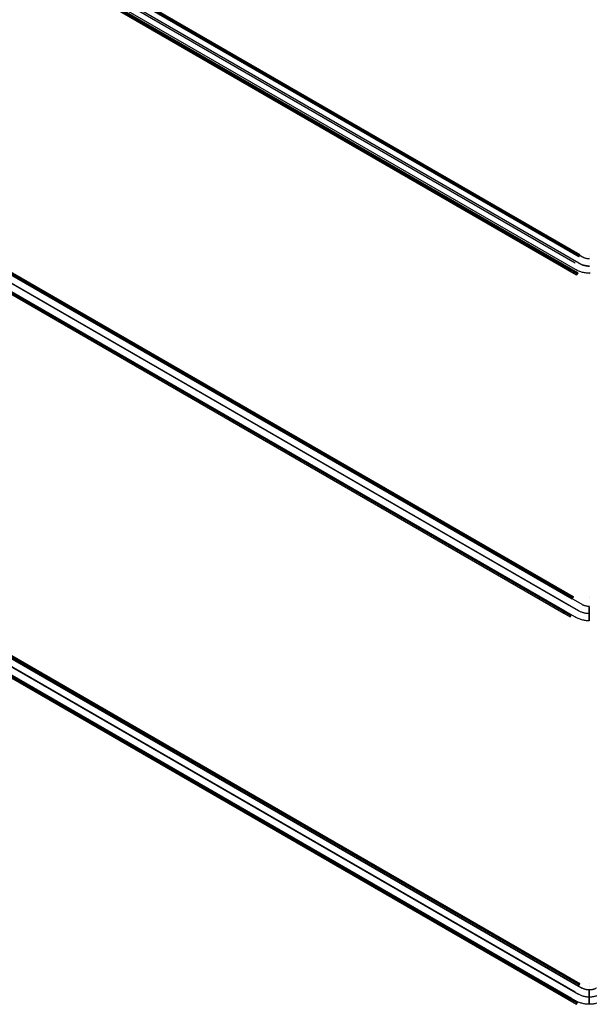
# Model space of a CAD drawing. Header units: millimetres. Extents: x -356 to 356, y -410 to 410.
# Tile 2 of 126: x -119 to 0, y -410 to -204. Entities that reach past the tile are written whole.
import ezdxf

# ---------------------------------------------------------------- set-up
doc = ezdxf.new("R2010")
doc.units = ezdxf.units.MM
doc.header["$MEASUREMENT"] = 0
doc.layers.add('1', color=7, linetype='Continuous')

msp = doc.modelspace()

# ---------------------------------------------------------------- linework, layer by layer
at = {"layer": '1', "color": 252, "extrusion": (-0.116707, -0.06831, 0.990814)}
for points in [[(-0.87, -455.33), (-0.87, -73.76)], [(0.13, -455.33), (0.13, -73.76)], [(0.13, -455.33), (0.13, -73.76)], [(1.13, -455.33), (1.13, -73.76)]]:
    msp.add_lwpolyline(points, dxfattribs=at)
at = {"layer": '1', "color": 252}
for points in [[(-2.16, -254.49), (-219.16, -129.21)], [(-2.16, -254.49), (-219.16, -129.21)], [(-1.41, -253.19), (-218.41, -127.91)], [(-2.2, -253.14), (-216.98, -129.14)], [(-2.2, -253.14), (-216.98, -129.14)], [(-2.2, -253.14), (-216.98, -129.14)], [(-2.2, -253.14), (-216.98, -129.14)], [(-2.08, -252.92), (-216.85, -128.92)], [(-216.73, -128.71), (-1.95, -252.71)], [(-216.73, -128.71), (-1.95, -252.71)], [(-1.95, -252.71), (-216.73, -128.71)], [(-220.03, -131.42), (-2.65, -256.92)], [(-220.03, -131.42), (-2.65, -256.92)], [(-2.91, -255.79), (-219.91, -130.5)], [(-2.53, -256.7), (-219.9, -131.2)], [(-2.4, -256.49), (-219.78, -130.99)], [(-219.78, -130.99), (-2.4, -256.49)], [(-3.7, -255.74), (-218.48, -131.74)], [(-2.95, -254.44), (-217.73, -130.44)], [(-2.95, -254.44), (-217.73, -130.44)], [(-3.95, -256.17), (-218.73, -132.17)], [(-1.5, -325.91), (-281.5, -164.26)], [(-3.58, -324.71), (-280.71, -164.71)], [(-280.71, -164.71), (-3.58, -324.71)], [(-3.58, -324.71), (-280.71, -164.71)], [(-3.45, -324.5), (-280.58, -164.5)], [(-280.46, -164.28), (-3.33, -324.28)], [(-3.33, -324.28), (-280.46, -164.28)], [(-3.33, -324.28), (-280.46, -164.28)], [(-3.9, -328.28), (-283.63, -166.78)], [(-3.78, -328.06), (-283.51, -166.56)], [(-283.51, -166.56), (-3.78, -328.06)], [(-3, -328.51), (-283, -166.85)], [(-2.25, -327.21), (-282.25, -165.56)], [(-2.25, -327.21), (-282.25, -165.56)], [(-4.33, -326.01), (-281.46, -166.01)], [(-4.33, -326.01), (-281.46, -166.01)], [(-283.76, -167), (-4.03, -328.5)], [(-283.76, -167), (-4.03, -328.5)], [(-5.33, -327.75), (-282.46, -167.75)], [(-5.08, -327.31), (-282.21, -167.31)], [(-351.75, -205.68), (-2.25, -407.46)], [(-351.75, -205.68), (-2.25, -407.46)], [(-351, -204.38), (-1.5, -406.17)], [(-2.24, -405.74), (-349.52, -205.24)], [(-349.52, -205.24), (-2.24, -405.74)], [(-2.24, -405.74), (-349.52, -205.24)], [(-2.12, -405.52), (-349.39, -205.02)], [(-349.27, -204.8), (-1.99, -405.3)], [(-349.27, -204.8), (-1.99, -405.3)], [(-1.99, -405.3), (-349.27, -204.8)], [(-352.57, -207.52), (-2.69, -409.52)], [(-352.57, -207.52), (-2.69, -409.52)], [(-352.5, -206.98), (-3, -408.76)], [(-2.57, -409.3), (-352.44, -207.3)], [(-2.44, -409.09), (-352.32, -207.09)], [(-352.32, -207.09), (-2.44, -409.09)], [(-3.74, -408.34), (-351.02, -207.84)], [(-2.99, -407.04), (-350.27, -206.54)], [(-2.99, -407.04), (-350.27, -206.54)], [(-3.99, -408.77), (-351.27, -208.27)], [(-2.2, -253.14), (-1.95, -252.71)], [(-2.2, -253.14), (-1.95, -252.71)], [(0.04, -253.59), (-0.06, -253.59), (-0.17, -253.58), (-0.27, -253.57), (-0.37, -253.56), (-0.47, -253.54), (-0.57, -253.52), (-0.66, -253.5), (-0.76, -253.47), (-0.86, -253.44), (-0.95, -253.41), (-1.05, -253.37), (-1.14, -253.33), (-1.23, -253.29), (-1.32, -253.24), (-1.41, -253.19)], [(0.01, -255.09), (-0.14, -255.09), (-0.29, -255.08), (-0.44, -255.06), (-0.59, -255.04), (-0.74, -255.02), (-0.89, -254.99), (-1.04, -254.95), (-1.19, -254.91), (-1.33, -254.86), (-1.48, -254.81), (-1.62, -254.76), (-1.76, -254.7), (-1.89, -254.63), (-2.03, -254.56), (-2.16, -254.49)], [(0.01, -255.09), (-0.14, -255.09), (-0.29, -255.08), (-0.44, -255.06), (-0.59, -255.04), (-0.74, -255.02), (-0.89, -254.99), (-1.04, -254.95), (-1.19, -254.91), (-1.33, -254.86), (-1.48, -254.81), (-1.62, -254.76), (-1.76, -254.7), (-1.89, -254.63), (-2.03, -254.56), (-2.16, -254.49)], [(-3.95, -256.17), (-3.7, -255.74)], [(-3.3, -256.55), (-3.05, -256.11)], [(0.19, -256.59), (-0.01, -256.59), (-0.22, -256.59), (-0.42, -256.57), (-0.62, -256.55), (-0.82, -256.52), (-1.02, -256.49), (-1.22, -256.45), (-1.42, -256.4), (-1.61, -256.35), (-1.8, -256.29), (-2, -256.22), (-2.19, -256.15), (-2.37, -256.07), (-2.55, -255.98), (-2.74, -255.89), (-2.91, -255.79)], [(-2.65, -256.92), (-2.4, -256.49)], [(-2.65, -256.92), (-2.4, -256.49)], [(-2.4, -256.49), (-2.65, -256.92)], [(-3.58, -324.71), (-3.33, -324.28)], [(-3.58, -324.71), (-3.33, -324.28)], [(-5.33, -327.75), (-5.08, -327.31)], [(0, -327.82), (-0.15, -327.81), (-0.29, -327.81), (-0.44, -327.79), (-0.59, -327.78), (-0.73, -327.76), (-0.88, -327.73), (-1.02, -327.7), (-1.16, -327.66), (-1.31, -327.62), (-1.45, -327.58), (-1.59, -327.53), (-1.72, -327.47), (-1.86, -327.42), (-1.99, -327.35), (-2.12, -327.28), (-2.25, -327.21)], [(0, -327.82), (-0.15, -327.81), (-0.29, -327.81), (-0.44, -327.79), (-0.59, -327.78), (-0.73, -327.76), (-0.88, -327.73), (-1.02, -327.7), (-1.16, -327.66), (-1.31, -327.62), (-1.45, -327.58), (-1.59, -327.53), (-1.72, -327.47), (-1.86, -327.42), (-1.99, -327.35), (-2.12, -327.28), (-2.25, -327.21)], [(0, -326.32), (-0.1, -326.31), (-0.2, -326.31), (-0.29, -326.3), (-0.39, -326.29), (-0.49, -326.28), (-0.59, -326.26), (-0.68, -326.24), (-0.78, -326.21), (-0.87, -326.19), (-0.96, -326.16), (-1.06, -326.12), (-1.15, -326.09), (-1.24, -326.05), (-1.33, -326.01), (-1.41, -325.96), (-1.5, -325.91)], [(-4.68, -328.12), (-4.43, -327.69)], [(-4.03, -328.5), (-3.78, -328.06)], [(-4.03, -328.5), (-3.78, -328.06)], [(-3.78, -328.06), (-4.03, -328.5)], [(0, -329.32), (-0.2, -329.31), (-0.39, -329.3), (-0.59, -329.29), (-0.78, -329.26), (-0.98, -329.24), (-1.17, -329.2), (-1.36, -329.16), (-1.55, -329.11), (-1.74, -329.06), (-1.93, -329), (-2.11, -328.93), (-2.3, -328.86), (-2.48, -328.78), (-2.65, -328.7), (-2.83, -328.61), (-3, -328.51)], [(-2.24, -405.74), (-1.99, -405.3)], [(-2.24, -405.74), (-1.99, -405.3)], [(0, -408.07), (-0.15, -408.07), (-0.29, -408.06), (-0.44, -408.05), (-0.59, -408.03), (-0.73, -408.01), (-0.88, -407.98), (-1.02, -407.95), (-1.16, -407.91), (-1.31, -407.87), (-1.45, -407.83), (-1.59, -407.78), (-1.72, -407.73), (-1.86, -407.67), (-1.99, -407.6), (-2.12, -407.54), (-2.25, -407.46)], [(0, -408.07), (-0.15, -408.07), (-0.29, -408.06), (-0.44, -408.05), (-0.59, -408.03), (-0.73, -408.01), (-0.88, -407.98), (-1.02, -407.95), (-1.16, -407.91), (-1.31, -407.87), (-1.45, -407.83), (-1.59, -407.78), (-1.72, -407.73), (-1.86, -407.67), (-1.99, -407.6), (-2.12, -407.54), (-2.25, -407.46)], [(0, -406.57), (-0.1, -406.57), (-0.2, -406.56), (-0.29, -406.55), (-0.39, -406.54), (-0.49, -406.53), (-0.59, -406.51), (-0.68, -406.49), (-0.78, -406.47), (-0.87, -406.44), (-0.96, -406.41), (-1.06, -406.38), (-1.15, -406.34), (-1.24, -406.3), (-1.33, -406.26), (-1.41, -406.21), (-1.5, -406.17)], [(1.5, -406.17), (1.41, -406.21), (1.33, -406.26), (1.24, -406.3), (1.15, -406.34), (1.06, -406.38), (0.96, -406.41), (0.87, -406.44), (0.78, -406.47), (0.68, -406.49), (0.59, -406.51), (0.49, -406.53), (0.39, -406.54), (0.29, -406.55), (0.2, -406.56), (0.1, -406.57), (0, -406.57)], [(2.25, -407.46), (2.12, -407.54), (1.99, -407.6), (1.86, -407.67), (1.72, -407.73), (1.59, -407.78), (1.45, -407.83), (1.31, -407.87), (1.16, -407.91), (1.02, -407.95), (0.88, -407.98), (0.73, -408.01), (0.59, -408.03), (0.44, -408.05), (0.29, -408.06), (0.15, -408.07), (0, -408.07)], [(2.25, -407.46), (2.12, -407.54), (1.99, -407.6), (1.86, -407.67), (1.72, -407.73), (1.59, -407.78), (1.45, -407.83), (1.31, -407.87), (1.16, -407.91), (1.02, -407.95), (0.88, -407.98), (0.73, -408.01), (0.59, -408.03), (0.44, -408.05), (0.29, -408.06), (0.15, -408.07), (0, -408.07)], [(-3.99, -408.77), (-3.74, -408.34)], [(-3.34, -409.14), (-3.09, -408.71)], [(0, -409.57), (-0.2, -409.56), (-0.39, -409.55), (-0.59, -409.54), (-0.78, -409.52), (-0.98, -409.49), (-1.17, -409.45), (-1.36, -409.41), (-1.55, -409.36), (-1.74, -409.31), (-1.93, -409.25), (-2.11, -409.18), (-2.3, -409.11), (-2.48, -409.03), (-2.65, -408.95), (-2.83, -408.86), (-3, -408.76)], [(-2.69, -409.52), (-2.44, -409.09)], [(-2.69, -409.52), (-2.44, -409.09)], [(-2.44, -409.09), (-2.69, -409.52)], [(3, -408.76), (2.83, -408.86), (2.65, -408.95), (2.48, -409.03), (2.3, -409.11), (2.11, -409.18), (1.93, -409.25), (1.74, -409.31), (1.55, -409.36), (1.36, -409.41), (1.17, -409.45), (0.98, -409.49), (0.78, -409.52), (0.59, -409.54), (0.39, -409.55), (0.2, -409.56), (0, -409.57)]]:
    msp.add_lwpolyline(points, dxfattribs=at)
at = {"layer": '1', "color": 252, "extrusion": (0.866025, -0.5, 0)}
for points in [[(-219.83, -430), (-219.83, -429.96), (-219.83, -429.91), (-219.83, -429.87), (-219.84, -429.82), (-219.84, -429.77), (-219.85, -429.73), (-219.85, -429.68), (-219.86, -429.64), (-219.87, -429.59), (-219.88, -429.54), (-219.89, -429.5), (-219.9, -429.45), (-219.92, -429.4), (-219.93, -429.36), (-219.95, -429.31), (-219.97, -429.26), (-219.99, -429.22), (-220.01, -429.17), (-220.03, -429.13), (-220.05, -429.08), (-220.07, -429.04), (-220.1, -428.99), (-220.13, -428.95), (-220.15, -428.91), (-220.18, -428.86), (-220.21, -428.82), (-220.24, -428.78), (-220.27, -428.74), (-220.31, -428.7), (-220.34, -428.66), (-220.38, -428.62), (-220.41, -428.59), (-220.45, -428.55), (-220.49, -428.51), (-220.53, -428.48), (-220.57, -428.45), (-220.61, -428.42), (-220.65, -428.38), (-220.69, -428.35), (-220.73, -428.33), (-220.78, -428.3), (-220.82, -428.27), (-220.86, -428.25), (-220.91, -428.22), (-220.95, -428.2), (-221, -428.18), (-221.04, -428.16), (-221.09, -428.14), (-221.14, -428.12), (-221.18, -428.11), (-221.23, -428.09), (-221.28, -428.08), (-221.32, -428.06), (-221.37, -428.05), (-221.42, -428.04), (-221.46, -428.03), (-221.51, -428.03), (-221.56, -428.02), (-221.6, -428.01), (-221.65, -428.01), (-221.69, -428), (-221.74, -428), (-221.78, -428), (-221.83, -428), (-221.87, -428), (-221.92, -428), (-221.96, -428), (-222.01, -428.01), (-222.05, -428.01), (-222.1, -428.02), (-222.14, -428.03), (-222.19, -428.03), (-222.24, -428.04), (-222.28, -428.05), (-222.33, -428.06), (-222.38, -428.08), (-222.42, -428.09), (-222.47, -428.11), (-222.52, -428.12), (-222.56, -428.14), (-222.61, -428.16), (-222.66, -428.18), (-222.7, -428.2), (-222.75, -428.22), (-222.79, -428.25), (-222.83, -428.27), (-222.88, -428.3), (-222.92, -428.33), (-222.96, -428.35), (-223.01, -428.38), (-223.05, -428.42), (-223.09, -428.45), (-223.13, -428.48), (-223.17, -428.51), (-223.2, -428.55), (-223.24, -428.59), (-223.28, -428.62), (-223.31, -428.66), (-223.35, -428.7), (-223.38, -428.74), (-223.41, -428.78), (-223.44, -428.82), (-223.47, -428.86), (-223.5, -428.91), (-223.53, -428.95), (-223.55, -428.99), (-223.58, -429.04), (-223.6, -429.08), (-223.63, -429.13), (-223.65, -429.17), (-223.67, -429.22), (-223.69, -429.26), (-223.7, -429.31), (-223.72, -429.36), (-223.74, -429.4), (-223.75, -429.45), (-223.76, -429.5), (-223.77, -429.54), (-223.78, -429.59), (-223.79, -429.64), (-223.8, -429.68), (-223.81, -429.73), (-223.81, -429.77), (-223.82, -429.82), (-223.82, -429.87), (-223.83, -429.91), (-223.83, -429.96), (-223.83, -430)], [(-223.33, -430), (-223.33, -429.97), (-223.33, -429.93), (-223.32, -429.9), (-223.32, -429.87), (-223.32, -429.83), (-223.31, -429.8), (-223.31, -429.76), (-223.3, -429.73), (-223.3, -429.69), (-223.29, -429.66), (-223.28, -429.62), (-223.27, -429.59), (-223.26, -429.55), (-223.25, -429.52), (-223.23, -429.48), (-223.22, -429.45), (-223.21, -429.41), (-223.19, -429.38), (-223.18, -429.34), (-223.16, -429.31), (-223.14, -429.28), (-223.12, -429.24), (-223.1, -429.21), (-223.08, -429.18), (-223.06, -429.15), (-223.04, -429.12), (-223.02, -429.08), (-222.99, -429.05), (-222.97, -429.02), (-222.94, -429), (-222.91, -428.97), (-222.89, -428.94), (-222.86, -428.91), (-222.83, -428.89), (-222.8, -428.86), (-222.77, -428.84), (-222.74, -428.81), (-222.71, -428.79), (-222.68, -428.77), (-222.65, -428.74), (-222.62, -428.72), (-222.58, -428.7), (-222.55, -428.69), (-222.52, -428.67), (-222.48, -428.65), (-222.45, -428.63), (-222.41, -428.62), (-222.38, -428.61), (-222.34, -428.59), (-222.31, -428.58), (-222.27, -428.57), (-222.24, -428.56), (-222.2, -428.55), (-222.17, -428.54), (-222.13, -428.53), (-222.1, -428.53), (-222.07, -428.52), (-222.03, -428.51), (-222, -428.51), (-221.96, -428.51), (-221.93, -428.5), (-221.89, -428.5), (-221.86, -428.5), (-221.83, -428.5), (-221.79, -428.5), (-221.76, -428.5), (-221.73, -428.5), (-221.69, -428.51), (-221.66, -428.51), (-221.62, -428.51), (-221.59, -428.52), (-221.55, -428.53), (-221.52, -428.53), (-221.48, -428.54), (-221.45, -428.55), (-221.41, -428.56), (-221.38, -428.57), (-221.34, -428.58), (-221.31, -428.59), (-221.27, -428.61), (-221.24, -428.62), (-221.21, -428.63), (-221.17, -428.65), (-221.14, -428.67), (-221.1, -428.69), (-221.07, -428.7), (-221.04, -428.72), (-221.01, -428.74), (-220.97, -428.77), (-220.94, -428.79), (-220.91, -428.81), (-220.88, -428.84), (-220.85, -428.86), (-220.82, -428.89), (-220.79, -428.91), (-220.77, -428.94), (-220.74, -428.97), (-220.71, -429), (-220.69, -429.02), (-220.66, -429.05), (-220.64, -429.08), (-220.62, -429.12), (-220.59, -429.15), (-220.57, -429.18), (-220.55, -429.21), (-220.53, -429.24), (-220.51, -429.28), (-220.49, -429.31), (-220.48, -429.34), (-220.46, -429.38), (-220.45, -429.41), (-220.43, -429.45), (-220.42, -429.48), (-220.41, -429.52), (-220.4, -429.55), (-220.38, -429.59), (-220.38, -429.62), (-220.37, -429.66), (-220.36, -429.69), (-220.35, -429.73), (-220.35, -429.76), (-220.34, -429.8), (-220.34, -429.83), (-220.33, -429.87), (-220.33, -429.9), (-220.33, -429.93), (-220.33, -429.97), (-220.33, -430)], [(-222.98, -430), (-222.98, -429.95), (-222.97, -429.9), (-222.97, -429.84), (-222.96, -429.79), (-222.95, -429.74), (-222.94, -429.69), (-222.93, -429.64), (-222.92, -429.59), (-222.9, -429.54), (-222.89, -429.49), (-222.87, -429.44), (-222.85, -429.4), (-222.83, -429.35), (-222.8, -429.3), (-222.78, -429.26), (-222.75, -429.21), (-222.73, -429.17), (-222.7, -429.13), (-222.67, -429.09), (-222.63, -429.04), (-222.6, -429.01), (-222.56, -428.97), (-222.53, -428.93), (-222.49, -428.89), (-222.45, -428.86), (-222.41, -428.83), (-222.37, -428.8), (-222.33, -428.77), (-222.29, -428.74), (-222.24, -428.71), (-222.2, -428.68), (-222.15, -428.66), (-222.1, -428.64), (-222.06, -428.62), (-222.01, -428.6), (-221.96, -428.58), (-221.91, -428.56), (-221.86, -428.55), (-221.81, -428.54), (-221.76, -428.53), (-221.71, -428.52), (-221.66, -428.51), (-221.61, -428.51), (-221.55, -428.5), (-221.5, -428.5), (-221.45, -428.5), (-221.4, -428.5), (-221.35, -428.51), (-221.3, -428.51), (-221.24, -428.52), (-221.19, -428.53), (-221.14, -428.54), (-221.09, -428.55), (-221.04, -428.56), (-220.99, -428.58), (-220.94, -428.6), (-220.9, -428.62), (-220.85, -428.64), (-220.8, -428.66), (-220.76, -428.68), (-220.71, -428.71), (-220.67, -428.74), (-220.62, -428.77), (-220.58, -428.8), (-220.54, -428.83), (-220.5, -428.86), (-220.46, -428.89), (-220.43, -428.93), (-220.39, -428.97), (-220.35, -429.01), (-220.32, -429.04), (-220.29, -429.09), (-220.26, -429.13), (-220.23, -429.17), (-220.2, -429.21), (-220.17, -429.26), (-220.15, -429.3), (-220.13, -429.35), (-220.1, -429.4), (-220.08, -429.44), (-220.07, -429.49), (-220.05, -429.54), (-220.03, -429.59), (-220.02, -429.64), (-220.01, -429.69), (-220, -429.74), (-219.99, -429.79), (-219.98, -429.84), (-219.98, -429.9), (-219.98, -429.95), (-219.98, -430)], [(-219.98, -430), (-219.98, -430.05), (-219.98, -430.1), (-219.98, -430.16), (-219.99, -430.21), (-220, -430.26), (-220.01, -430.31), (-220.02, -430.36), (-220.03, -430.41), (-220.05, -430.46), (-220.07, -430.51), (-220.08, -430.56), (-220.1, -430.6), (-220.13, -430.65), (-220.15, -430.7), (-220.17, -430.74), (-220.2, -430.79), (-220.23, -430.83), (-220.26, -430.87), (-220.29, -430.91), (-220.32, -430.96), (-220.35, -430.99), (-220.39, -431.03), (-220.43, -431.07), (-220.46, -431.11), (-220.5, -431.14), (-220.54, -431.17), (-220.58, -431.2), (-220.62, -431.23), (-220.67, -431.26), (-220.71, -431.29), (-220.76, -431.32), (-220.8, -431.34), (-220.85, -431.36), (-220.9, -431.38), (-220.94, -431.4), (-220.99, -431.42), (-221.04, -431.44), (-221.09, -431.45), (-221.14, -431.46), (-221.19, -431.47), (-221.24, -431.48), (-221.3, -431.49), (-221.35, -431.49), (-221.4, -431.5), (-221.45, -431.5), (-221.5, -431.5), (-221.55, -431.5), (-221.61, -431.49), (-221.66, -431.49), (-221.71, -431.48), (-221.76, -431.47), (-221.81, -431.46), (-221.86, -431.45), (-221.91, -431.44), (-221.96, -431.42), (-222.01, -431.4), (-222.06, -431.38), (-222.1, -431.36), (-222.15, -431.34), (-222.2, -431.32), (-222.24, -431.29), (-222.29, -431.26), (-222.33, -431.23), (-222.37, -431.2), (-222.41, -431.17), (-222.45, -431.14), (-222.49, -431.11), (-222.53, -431.07), (-222.56, -431.03), (-222.6, -430.99), (-222.63, -430.96), (-222.67, -430.91), (-222.7, -430.87), (-222.73, -430.83), (-222.75, -430.79), (-222.78, -430.74), (-222.8, -430.7), (-222.83, -430.65), (-222.85, -430.6), (-222.87, -430.56), (-222.89, -430.51), (-222.9, -430.46), (-222.92, -430.41), (-222.93, -430.36), (-222.94, -430.31), (-222.95, -430.26), (-222.96, -430.21), (-222.97, -430.16), (-222.97, -430.1), (-222.98, -430.05), (-222.98, -430)], [(-282.5, -405.6), (-282.5, -405.56), (-282.5, -405.51), (-282.5, -405.47), (-282.51, -405.42), (-282.51, -405.37), (-282.52, -405.33), (-282.53, -405.28), (-282.53, -405.24), (-282.54, -405.19), (-282.55, -405.14), (-282.56, -405.1), (-282.58, -405.05), (-282.59, -405), (-282.61, -404.96), (-282.62, -404.91), (-282.64, -404.86), (-282.66, -404.82), (-282.68, -404.77), (-282.7, -404.73), (-282.72, -404.68), (-282.75, -404.64), (-282.77, -404.59), (-282.8, -404.55), (-282.83, -404.51), (-282.85, -404.46), (-282.88, -404.42), (-282.92, -404.38), (-282.95, -404.34), (-282.98, -404.3), (-283.01, -404.26), (-283.05, -404.22), (-283.09, -404.19), (-283.12, -404.15), (-283.16, -404.11), (-283.2, -404.08), (-283.24, -404.05), (-283.28, -404.02), (-283.32, -403.98), (-283.36, -403.95), (-283.41, -403.93), (-283.45, -403.9), (-283.49, -403.87), (-283.54, -403.85), (-283.58, -403.82), (-283.63, -403.8), (-283.67, -403.78), (-283.72, -403.76), (-283.76, -403.74), (-283.81, -403.72), (-283.86, -403.71), (-283.9, -403.69), (-283.95, -403.68), (-284, -403.66), (-284.04, -403.65), (-284.09, -403.64), (-284.14, -403.63), (-284.18, -403.63), (-284.23, -403.62), (-284.27, -403.61), (-284.32, -403.61), (-284.37, -403.6), (-284.41, -403.6), (-284.46, -403.6), (-284.5, -403.6), (-284.54, -403.6), (-284.59, -403.6), (-284.63, -403.6), (-284.68, -403.61), (-284.73, -403.61), (-284.77, -403.62), (-284.82, -403.63), (-284.86, -403.63), (-284.91, -403.64), (-284.96, -403.65), (-285, -403.66), (-285.05, -403.68), (-285.1, -403.69), (-285.14, -403.71), (-285.19, -403.72), (-285.24, -403.74), (-285.28, -403.76), (-285.33, -403.78), (-285.37, -403.8), (-285.42, -403.82), (-285.46, -403.85), (-285.51, -403.87), (-285.55, -403.9), (-285.59, -403.93), (-285.64, -403.95), (-285.68, -403.98), (-285.72, -404.02), (-285.76, -404.05), (-285.8, -404.08), (-285.84, -404.11), (-285.88, -404.15), (-285.91, -404.19), (-285.95, -404.22), (-285.99, -404.26), (-286.02, -404.3), (-286.05, -404.34), (-286.08, -404.38), (-286.12, -404.42), (-286.15, -404.46), (-286.17, -404.51), (-286.2, -404.55), (-286.23, -404.59), (-286.25, -404.64), (-286.28, -404.68), (-286.3, -404.73), (-286.32, -404.77), (-286.34, -404.82), (-286.36, -404.86), (-286.38, -404.91), (-286.39, -404.96), (-286.41, -405), (-286.42, -405.05), (-286.44, -405.1), (-286.45, -405.14), (-286.46, -405.19), (-286.47, -405.24), (-286.47, -405.28), (-286.48, -405.33), (-286.49, -405.37), (-286.49, -405.42), (-286.5, -405.47), (-286.5, -405.51), (-286.5, -405.56), (-286.5, -405.6)], [(-286, -405.6), (-286, -405.57), (-286, -405.53), (-286, -405.5), (-285.99, -405.47), (-285.99, -405.43), (-285.99, -405.4), (-285.98, -405.36), (-285.97, -405.33), (-285.97, -405.29), (-285.96, -405.26), (-285.95, -405.22), (-285.94, -405.19), (-285.93, -405.15), (-285.92, -405.12), (-285.91, -405.08), (-285.89, -405.05), (-285.88, -405.01), (-285.87, -404.98), (-285.85, -404.94), (-285.83, -404.91), (-285.81, -404.88), (-285.8, -404.84), (-285.78, -404.81), (-285.76, -404.78), (-285.73, -404.75), (-285.71, -404.72), (-285.69, -404.68), (-285.66, -404.65), (-285.64, -404.62), (-285.61, -404.6), (-285.59, -404.57), (-285.56, -404.54), (-285.53, -404.51), (-285.5, -404.49), (-285.48, -404.46), (-285.45, -404.44), (-285.42, -404.41), (-285.38, -404.39), (-285.35, -404.37), (-285.32, -404.34), (-285.29, -404.32), (-285.26, -404.3), (-285.22, -404.29), (-285.19, -404.27), (-285.16, -404.25), (-285.12, -404.23), (-285.09, -404.22), (-285.05, -404.21), (-285.02, -404.19), (-284.98, -404.18), (-284.95, -404.17), (-284.91, -404.16), (-284.88, -404.15), (-284.84, -404.14), (-284.81, -404.13), (-284.77, -404.13), (-284.74, -404.12), (-284.7, -404.11), (-284.67, -404.11), (-284.63, -404.11), (-284.6, -404.1), (-284.57, -404.1), (-284.53, -404.1), (-284.5, -404.1), (-284.47, -404.1), (-284.43, -404.1), (-284.4, -404.1), (-284.37, -404.11), (-284.33, -404.11), (-284.3, -404.11), (-284.26, -404.12), (-284.23, -404.13), (-284.19, -404.13), (-284.16, -404.14), (-284.12, -404.15), (-284.09, -404.16), (-284.05, -404.17), (-284.02, -404.18), (-283.98, -404.19), (-283.95, -404.21), (-283.91, -404.22), (-283.88, -404.23), (-283.84, -404.25), (-283.81, -404.27), (-283.78, -404.29), (-283.74, -404.3), (-283.71, -404.32), (-283.68, -404.34), (-283.65, -404.37), (-283.62, -404.39), (-283.58, -404.41), (-283.55, -404.44), (-283.52, -404.46), (-283.5, -404.49), (-283.47, -404.51), (-283.44, -404.54), (-283.41, -404.57), (-283.39, -404.6), (-283.36, -404.62), (-283.34, -404.65), (-283.31, -404.68), (-283.29, -404.72), (-283.27, -404.75), (-283.24, -404.78), (-283.22, -404.81), (-283.2, -404.84), (-283.19, -404.88), (-283.17, -404.91), (-283.15, -404.94), (-283.13, -404.98), (-283.12, -405.01), (-283.11, -405.05), (-283.09, -405.08), (-283.08, -405.12), (-283.07, -405.15), (-283.06, -405.19), (-283.05, -405.22), (-283.04, -405.26), (-283.03, -405.29), (-283.03, -405.33), (-283.02, -405.36), (-283.01, -405.4), (-283.01, -405.43), (-283.01, -405.47), (-283, -405.5), (-283, -405.53), (-283, -405.57), (-283, -405.6)], [(-283, -405.6), (-283, -405.55), (-283, -405.5), (-283.01, -405.44), (-283.01, -405.39), (-283.02, -405.34), (-283.03, -405.29), (-283.04, -405.24), (-283.06, -405.19), (-283.07, -405.14), (-283.09, -405.09), (-283.11, -405.04), (-283.13, -405), (-283.15, -404.95), (-283.17, -404.9), (-283.2, -404.86), (-283.22, -404.81), (-283.25, -404.77), (-283.28, -404.73), (-283.31, -404.69), (-283.34, -404.64), (-283.38, -404.61), (-283.41, -404.57), (-283.45, -404.53), (-283.49, -404.49), (-283.52, -404.46), (-283.56, -404.43), (-283.61, -404.4), (-283.65, -404.37), (-283.69, -404.34), (-283.74, -404.31), (-283.78, -404.28), (-283.83, -404.26), (-283.87, -404.24), (-283.92, -404.22), (-283.97, -404.2), (-284.02, -404.18), (-284.07, -404.16), (-284.12, -404.15), (-284.17, -404.14), (-284.22, -404.13), (-284.27, -404.12), (-284.32, -404.11), (-284.37, -404.11), (-284.42, -404.1), (-284.47, -404.1), (-284.53, -404.1), (-284.58, -404.1), (-284.63, -404.11), (-284.68, -404.11), (-284.73, -404.12), (-284.78, -404.13), (-284.83, -404.14), (-284.88, -404.15), (-284.93, -404.16), (-284.98, -404.18), (-285.03, -404.2), (-285.08, -404.22), (-285.13, -404.24), (-285.17, -404.26), (-285.22, -404.28), (-285.26, -404.31), (-285.31, -404.34), (-285.35, -404.37), (-285.39, -404.4), (-285.44, -404.43), (-285.48, -404.46), (-285.51, -404.49), (-285.55, -404.53), (-285.59, -404.57), (-285.62, -404.61), (-285.66, -404.64), (-285.69, -404.69), (-285.72, -404.73), (-285.75, -404.77), (-285.78, -404.81), (-285.8, -404.86), (-285.83, -404.9), (-285.85, -404.95), (-285.87, -405), (-285.89, -405.04), (-285.91, -405.09), (-285.93, -405.14), (-285.94, -405.19), (-285.96, -405.24), (-285.97, -405.29), (-285.98, -405.34), (-285.99, -405.39), (-285.99, -405.44), (-286, -405.5), (-286, -405.55), (-286, -405.6)], [(-286, -405.6), (-286, -405.65), (-286, -405.7), (-285.99, -405.76), (-285.99, -405.81), (-285.98, -405.86), (-285.97, -405.91), (-285.96, -405.96), (-285.94, -406.01), (-285.93, -406.06), (-285.91, -406.11), (-285.89, -406.16), (-285.87, -406.2), (-285.85, -406.25), (-285.83, -406.3), (-285.8, -406.34), (-285.78, -406.39), (-285.75, -406.43), (-285.72, -406.47), (-285.69, -406.51), (-285.66, -406.56), (-285.62, -406.59), (-285.59, -406.63), (-285.55, -406.67), (-285.51, -406.71), (-285.48, -406.74), (-285.44, -406.77), (-285.39, -406.8), (-285.35, -406.83), (-285.31, -406.86), (-285.26, -406.89), (-285.22, -406.92), (-285.17, -406.94), (-285.13, -406.96), (-285.08, -406.98), (-285.03, -407), (-284.98, -407.02), (-284.93, -407.04), (-284.88, -407.05), (-284.83, -407.06), (-284.78, -407.07), (-284.73, -407.08), (-284.68, -407.09), (-284.63, -407.09), (-284.58, -407.1), (-284.53, -407.1), (-284.47, -407.1), (-284.42, -407.1), (-284.37, -407.09), (-284.32, -407.09), (-284.27, -407.08), (-284.22, -407.07), (-284.17, -407.06), (-284.12, -407.05), (-284.07, -407.04), (-284.02, -407.02), (-283.97, -407), (-283.92, -406.98), (-283.87, -406.96), (-283.83, -406.94), (-283.78, -406.92), (-283.74, -406.89), (-283.69, -406.86), (-283.65, -406.83), (-283.61, -406.8), (-283.56, -406.77), (-283.52, -406.74), (-283.49, -406.71), (-283.45, -406.67), (-283.41, -406.63), (-283.38, -406.59), (-283.34, -406.56), (-283.31, -406.51), (-283.28, -406.47), (-283.25, -406.43), (-283.22, -406.39), (-283.2, -406.34), (-283.17, -406.3), (-283.15, -406.25), (-283.13, -406.2), (-283.11, -406.16), (-283.09, -406.11), (-283.07, -406.06), (-283.06, -406.01), (-283.04, -405.96), (-283.03, -405.91), (-283.02, -405.86), (-283.01, -405.81), (-283.01, -405.76), (-283, -405.7), (-283, -405.65), (-283, -405.6)], [(-352, -381.6), (-352, -381.56), (-352, -381.51), (-352, -381.47), (-352.01, -381.42), (-352.01, -381.37), (-352.02, -381.33), (-352.03, -381.28), (-352.03, -381.24), (-352.04, -381.19), (-352.05, -381.14), (-352.06, -381.1), (-352.08, -381.05), (-352.09, -381), (-352.11, -380.96), (-352.12, -380.91), (-352.14, -380.86), (-352.16, -380.82), (-352.18, -380.77), (-352.2, -380.73), (-352.22, -380.68), (-352.25, -380.64), (-352.27, -380.59), (-352.3, -380.55), (-352.33, -380.51), (-352.35, -380.46), (-352.38, -380.42), (-352.42, -380.38), (-352.45, -380.34), (-352.48, -380.3), (-352.51, -380.26), (-352.55, -380.22), (-352.59, -380.19), (-352.62, -380.15), (-352.66, -380.11), (-352.7, -380.08), (-352.74, -380.05), (-352.78, -380.02), (-352.82, -379.98), (-352.86, -379.95), (-352.91, -379.93), (-352.95, -379.9), (-352.99, -379.87), (-353.04, -379.85), (-353.08, -379.82), (-353.13, -379.8), (-353.17, -379.78), (-353.22, -379.76), (-353.26, -379.74), (-353.31, -379.72), (-353.36, -379.71), (-353.4, -379.69), (-353.45, -379.68), (-353.5, -379.66), (-353.54, -379.65), (-353.59, -379.64), (-353.64, -379.63), (-353.68, -379.63), (-353.73, -379.62), (-353.77, -379.61), (-353.82, -379.61), (-353.87, -379.6), (-353.91, -379.6), (-353.96, -379.6), (-354, -379.6), (-354.04, -379.6), (-354.09, -379.6), (-354.13, -379.6), (-354.18, -379.61), (-354.23, -379.61), (-354.27, -379.62), (-354.32, -379.63), (-354.36, -379.63), (-354.41, -379.64), (-354.46, -379.65), (-354.5, -379.66), (-354.55, -379.68), (-354.6, -379.69), (-354.64, -379.71), (-354.69, -379.72), (-354.74, -379.74), (-354.78, -379.76), (-354.83, -379.78), (-354.87, -379.8), (-354.92, -379.82), (-354.96, -379.85), (-355.01, -379.87), (-355.05, -379.9), (-355.09, -379.93), (-355.14, -379.95), (-355.18, -379.98), (-355.22, -380.02), (-355.26, -380.05), (-355.3, -380.08), (-355.34, -380.11), (-355.38, -380.15), (-355.41, -380.19), (-355.45, -380.22), (-355.49, -380.26), (-355.52, -380.3), (-355.55, -380.34), (-355.58, -380.38), (-355.62, -380.42), (-355.65, -380.46), (-355.67, -380.51), (-355.7, -380.55), (-355.73, -380.59), (-355.75, -380.64), (-355.78, -380.68), (-355.8, -380.73), (-355.82, -380.77), (-355.84, -380.82), (-355.86, -380.86), (-355.88, -380.91), (-355.89, -380.96), (-355.91, -381), (-355.92, -381.05), (-355.94, -381.1), (-355.95, -381.14), (-355.96, -381.19), (-355.97, -381.24), (-355.97, -381.28), (-355.98, -381.33), (-355.99, -381.37), (-355.99, -381.42), (-356, -381.47), (-356, -381.51), (-356, -381.56), (-356, -381.6)], [(-355.5, -381.6), (-355.5, -381.57), (-355.5, -381.53), (-355.5, -381.5), (-355.49, -381.47), (-355.49, -381.43), (-355.49, -381.4), (-355.48, -381.36), (-355.47, -381.33), (-355.47, -381.29), (-355.46, -381.26), (-355.45, -381.22), (-355.44, -381.19), (-355.43, -381.15), (-355.42, -381.12), (-355.41, -381.08), (-355.39, -381.05), (-355.38, -381.01), (-355.37, -380.98), (-355.35, -380.94), (-355.33, -380.91), (-355.31, -380.88), (-355.3, -380.84), (-355.28, -380.81), (-355.26, -380.78), (-355.23, -380.75), (-355.21, -380.72), (-355.19, -380.68), (-355.16, -380.65), (-355.14, -380.62), (-355.11, -380.6), (-355.09, -380.57), (-355.06, -380.54), (-355.03, -380.51), (-355, -380.49), (-354.98, -380.46), (-354.95, -380.44), (-354.92, -380.41), (-354.88, -380.39), (-354.85, -380.37), (-354.82, -380.34), (-354.79, -380.32), (-354.76, -380.3), (-354.72, -380.29), (-354.69, -380.27), (-354.66, -380.25), (-354.62, -380.23), (-354.59, -380.22), (-354.55, -380.21), (-354.52, -380.19), (-354.48, -380.18), (-354.45, -380.17), (-354.41, -380.16), (-354.38, -380.15), (-354.34, -380.14), (-354.31, -380.13), (-354.27, -380.13), (-354.24, -380.12), (-354.2, -380.11), (-354.17, -380.11), (-354.13, -380.11), (-354.1, -380.1), (-354.07, -380.1), (-354.03, -380.1), (-354, -380.1), (-353.97, -380.1), (-353.93, -380.1), (-353.9, -380.1), (-353.87, -380.11), (-353.83, -380.11), (-353.8, -380.11), (-353.76, -380.12), (-353.73, -380.13), (-353.69, -380.13), (-353.66, -380.14), (-353.62, -380.15), (-353.59, -380.16), (-353.55, -380.17), (-353.52, -380.18), (-353.48, -380.19), (-353.45, -380.21), (-353.41, -380.22), (-353.38, -380.23), (-353.34, -380.25), (-353.31, -380.27), (-353.28, -380.29), (-353.24, -380.3), (-353.21, -380.32), (-353.18, -380.34), (-353.15, -380.37), (-353.12, -380.39), (-353.08, -380.41), (-353.05, -380.44), (-353.02, -380.46), (-353, -380.49), (-352.97, -380.51), (-352.94, -380.54), (-352.91, -380.57), (-352.89, -380.6), (-352.86, -380.62), (-352.84, -380.65), (-352.81, -380.68), (-352.79, -380.72), (-352.77, -380.75), (-352.74, -380.78), (-352.72, -380.81), (-352.7, -380.84), (-352.69, -380.88), (-352.67, -380.91), (-352.65, -380.94), (-352.63, -380.98), (-352.62, -381.01), (-352.61, -381.05), (-352.59, -381.08), (-352.58, -381.12), (-352.57, -381.15), (-352.56, -381.19), (-352.55, -381.22), (-352.54, -381.26), (-352.53, -381.29), (-352.53, -381.33), (-352.52, -381.36), (-352.51, -381.4), (-352.51, -381.43), (-352.51, -381.47), (-352.5, -381.5), (-352.5, -381.53), (-352.5, -381.57), (-352.5, -381.6)], [(-355.5, -381.6), (-355.5, -381.65), (-355.5, -381.7), (-355.49, -381.76), (-355.49, -381.81), (-355.48, -381.86), (-355.47, -381.91), (-355.46, -381.96), (-355.44, -382.01), (-355.43, -382.06), (-355.41, -382.11), (-355.39, -382.16), (-355.37, -382.2), (-355.35, -382.25), (-355.33, -382.3), (-355.3, -382.34), (-355.28, -382.39), (-355.25, -382.43), (-355.22, -382.47), (-355.19, -382.51), (-355.16, -382.56), (-355.12, -382.59), (-355.09, -382.63), (-355.05, -382.67), (-355.01, -382.71), (-354.98, -382.74), (-354.94, -382.77), (-354.89, -382.8), (-354.85, -382.83), (-354.81, -382.86), (-354.76, -382.89), (-354.72, -382.92), (-354.67, -382.94), (-354.63, -382.96), (-354.58, -382.98), (-354.53, -383), (-354.48, -383.02), (-354.43, -383.04), (-354.38, -383.05), (-354.33, -383.06), (-354.28, -383.07), (-354.23, -383.08), (-354.18, -383.09), (-354.13, -383.09), (-354.08, -383.1), (-354.03, -383.1), (-353.97, -383.1), (-353.92, -383.1), (-353.87, -383.09), (-353.82, -383.09), (-353.77, -383.08), (-353.72, -383.07), (-353.67, -383.06), (-353.62, -383.05), (-353.57, -383.04), (-353.52, -383.02), (-353.47, -383), (-353.42, -382.98), (-353.37, -382.96), (-353.33, -382.94), (-353.28, -382.92), (-353.24, -382.89), (-353.19, -382.86), (-353.15, -382.83), (-353.11, -382.8), (-353.06, -382.77), (-353.02, -382.74), (-352.99, -382.71), (-352.95, -382.67), (-352.91, -382.63), (-352.88, -382.59), (-352.84, -382.56), (-352.81, -382.51), (-352.78, -382.47), (-352.75, -382.43), (-352.72, -382.39), (-352.7, -382.34), (-352.67, -382.3), (-352.65, -382.25), (-352.63, -382.2), (-352.61, -382.16), (-352.59, -382.11), (-352.57, -382.06), (-352.56, -382.01), (-352.54, -381.96), (-352.53, -381.91), (-352.52, -381.86), (-352.51, -381.81), (-352.51, -381.76), (-352.5, -381.7), (-352.5, -381.65), (-352.5, -381.6)], [(-352.5, -381.6), (-352.5, -381.55), (-352.5, -381.5), (-352.51, -381.44), (-352.51, -381.39), (-352.52, -381.34), (-352.53, -381.29), (-352.54, -381.24), (-352.56, -381.19), (-352.57, -381.14), (-352.59, -381.09), (-352.61, -381.04), (-352.63, -381), (-352.65, -380.95), (-352.67, -380.9), (-352.7, -380.86), (-352.72, -380.81), (-352.75, -380.77), (-352.78, -380.73), (-352.81, -380.69), (-352.84, -380.64), (-352.88, -380.61), (-352.91, -380.57), (-352.95, -380.53), (-352.99, -380.49), (-353.02, -380.46), (-353.06, -380.43), (-353.11, -380.4), (-353.15, -380.37), (-353.19, -380.34), (-353.24, -380.31), (-353.28, -380.28), (-353.33, -380.26), (-353.37, -380.24), (-353.42, -380.22), (-353.47, -380.2), (-353.52, -380.18), (-353.57, -380.16), (-353.62, -380.15), (-353.67, -380.14), (-353.72, -380.13), (-353.77, -380.12), (-353.82, -380.11), (-353.87, -380.11), (-353.92, -380.1), (-353.97, -380.1), (-354.03, -380.1), (-354.08, -380.1), (-354.13, -380.11), (-354.18, -380.11), (-354.23, -380.12), (-354.28, -380.13), (-354.33, -380.14), (-354.38, -380.15), (-354.43, -380.16), (-354.48, -380.18), (-354.53, -380.2), (-354.58, -380.22), (-354.63, -380.24), (-354.67, -380.26), (-354.72, -380.28), (-354.76, -380.31), (-354.81, -380.34), (-354.85, -380.37), (-354.89, -380.4), (-354.94, -380.43), (-354.98, -380.46), (-355.01, -380.49), (-355.05, -380.53), (-355.09, -380.57), (-355.12, -380.61), (-355.16, -380.64), (-355.19, -380.69), (-355.22, -380.73), (-355.25, -380.77), (-355.28, -380.81), (-355.3, -380.86), (-355.33, -380.9), (-355.35, -380.95), (-355.37, -381), (-355.39, -381.04), (-355.41, -381.09), (-355.43, -381.14), (-355.44, -381.19), (-355.46, -381.24), (-355.47, -381.29), (-355.48, -381.34), (-355.49, -381.39), (-355.49, -381.44), (-355.5, -381.5), (-355.5, -381.55), (-355.5, -381.6)]]:
    msp.add_lwpolyline(points, dxfattribs=at)
at = {"layer": '1', "color": 252, "extrusion": (1, 0, 0)}
for points in [[(-253.14, -430), (-253.14, -435)], [(-252.71, -435), (-252.71, -430)], [(-254.44, -428), (-254.44, -428.5)], [(-256.92, -503.5), (-256.92, -431.5)], [(-256.7, -503.5), (-256.7, -431.5)], [(-256.49, -431.5), (-256.49, -503.5)], [(-324.71, -405.6), (-324.71, -410.6)], [(-324.28, -410.6), (-324.28, -405.6)], [(-326.01, -403.6), (-326.01, -404.1)], [(-329.32, -405.6), (-329.32, -405.65), (-329.31, -405.7), (-329.31, -405.76), (-329.3, -405.81), (-329.29, -405.86), (-329.28, -405.91), (-329.27, -405.96), (-329.26, -406.01), (-329.24, -406.06), (-329.23, -406.11), (-329.21, -406.16), (-329.19, -406.21), (-329.17, -406.25), (-329.14, -406.3), (-329.12, -406.35), (-329.09, -406.39), (-329.06, -406.43), (-329.03, -406.48), (-329, -406.52), (-328.97, -406.56), (-328.93, -406.6), (-328.9, -406.64), (-328.86, -406.67), (-328.82, -406.71), (-328.79, -406.74), (-328.75, -406.78), (-328.7, -406.81), (-328.66, -406.84), (-328.62, -406.87), (-328.57, -406.89), (-328.53, -406.92), (-328.48, -406.94), (-328.43, -406.97), (-328.39, -406.99), (-328.34, -407.01), (-328.29, -407.02), (-328.24, -407.04), (-328.19, -407.05), (-328.14, -407.06), (-328.09, -407.08), (-328.04, -407.08), (-327.99, -407.09), (-327.93, -407.1), (-327.88, -407.1), (-327.83, -407.1), (-327.78, -407.1), (-327.73, -407.1), (-327.67, -407.09), (-327.62, -407.09), (-327.57, -407.08), (-327.52, -407.07), (-327.47, -407.06), (-327.42, -407.05), (-327.37, -407.03), (-327.32, -407.01), (-327.27, -407), (-327.22, -406.98), (-327.17, -406.96), (-327.13, -406.93), (-327.08, -406.91), (-327.04, -406.88), (-326.99, -406.85), (-326.95, -406.82), (-326.91, -406.79), (-326.87, -406.76), (-326.83, -406.73), (-326.79, -406.69), (-326.75, -406.66), (-326.71, -406.62), (-326.68, -406.58), (-326.65, -406.54), (-326.61, -406.5), (-326.58, -406.46), (-326.56, -406.41), (-326.53, -406.37), (-326.5, -406.32), (-326.48, -406.28), (-326.46, -406.23), (-326.43, -406.18), (-326.41, -406.13), (-326.4, -406.09), (-326.38, -406.04), (-326.37, -405.99), (-326.35, -405.94), (-326.34, -405.88), (-326.33, -405.83), (-326.33, -405.78), (-326.32, -405.73), (-326.32, -405.68), (-326.32, -405.63), (-326.32, -405.57), (-326.32, -405.52), (-326.32, -405.47), (-326.33, -405.42), (-326.33, -405.37), (-326.34, -405.32), (-326.35, -405.26), (-326.37, -405.21), (-326.38, -405.16), (-326.4, -405.11), (-326.41, -405.07), (-326.43, -405.02), (-326.46, -404.97), (-326.48, -404.92), (-326.5, -404.88), (-326.53, -404.83), (-326.56, -404.79), (-326.58, -404.74), (-326.61, -404.7), (-326.65, -404.66), (-326.68, -404.62), (-326.71, -404.58), (-326.75, -404.54), (-326.79, -404.51), (-326.83, -404.47), (-326.87, -404.44), (-326.91, -404.41), (-326.95, -404.38), (-326.99, -404.35), (-327.04, -404.32), (-327.08, -404.29), (-327.13, -404.27), (-327.17, -404.24), (-327.22, -404.22), (-327.27, -404.2), (-327.32, -404.19), (-327.37, -404.17), (-327.42, -404.15), (-327.47, -404.14), (-327.52, -404.13), (-327.57, -404.12), (-327.62, -404.11), (-327.67, -404.11), (-327.73, -404.1), (-327.78, -404.1), (-327.83, -404.1), (-327.88, -404.1), (-327.93, -404.1), (-327.99, -404.11), (-328.04, -404.12), (-328.09, -404.12), (-328.14, -404.14), (-328.19, -404.15), (-328.24, -404.16), (-328.29, -404.18), (-328.34, -404.19), (-328.39, -404.21), (-328.43, -404.23), (-328.48, -404.26), (-328.53, -404.28), (-328.57, -404.31), (-328.62, -404.33), (-328.66, -404.36), (-328.7, -404.39), (-328.75, -404.42), (-328.79, -404.46), (-328.82, -404.49), (-328.86, -404.53), (-328.9, -404.56), (-328.93, -404.6), (-328.97, -404.64), (-329, -404.68), (-329.03, -404.72), (-329.06, -404.77), (-329.09, -404.81), (-329.12, -404.85), (-329.14, -404.9), (-329.17, -404.95), (-329.19, -404.99), (-329.21, -405.04), (-329.23, -405.09), (-329.24, -405.14), (-329.26, -405.19), (-329.27, -405.24), (-329.28, -405.29), (-329.29, -405.34), (-329.3, -405.39), (-329.31, -405.44), (-329.31, -405.5), (-329.32, -405.55), (-329.32, -405.6)], [(-328.5, -479.1), (-328.5, -407.1)], [(-328.28, -479.1), (-328.28, -407.1)], [(-328.06, -407.1), (-328.06, -479.1)], [(-405.74, -381.6), (-405.74, -386.6)], [(-405.3, -386.6), (-405.3, -381.6)], [(-407.04, -379.6), (-407.04, -380.1)], [(-409.57, -381.6), (-409.57, -381.65), (-409.56, -381.7), (-409.56, -381.76), (-409.55, -381.81), (-409.55, -381.86), (-409.54, -381.91), (-409.52, -381.96), (-409.51, -382.01), (-409.5, -382.06), (-409.48, -382.11), (-409.46, -382.16), (-409.44, -382.21), (-409.42, -382.25), (-409.39, -382.3), (-409.37, -382.35), (-409.34, -382.39), (-409.31, -382.43), (-409.28, -382.48), (-409.25, -382.52), (-409.22, -382.56), (-409.19, -382.6), (-409.15, -382.64), (-409.11, -382.67), (-409.08, -382.71), (-409.04, -382.74), (-409, -382.78), (-408.96, -382.81), (-408.91, -382.84), (-408.87, -382.87), (-408.83, -382.89), (-408.78, -382.92), (-408.73, -382.94), (-408.69, -382.97), (-408.64, -382.99), (-408.59, -383.01), (-408.54, -383.02), (-408.49, -383.04), (-408.44, -383.05), (-408.39, -383.06), (-408.34, -383.08), (-408.29, -383.08), (-408.24, -383.09), (-408.18, -383.1), (-408.13, -383.1), (-408.08, -383.1), (-408.03, -383.1), (-407.98, -383.1), (-407.92, -383.09), (-407.87, -383.09), (-407.82, -383.08), (-407.77, -383.07), (-407.72, -383.06), (-407.67, -383.05), (-407.62, -383.03), (-407.57, -383.01), (-407.52, -383), (-407.47, -382.98), (-407.43, -382.96), (-407.38, -382.93), (-407.33, -382.91), (-407.29, -382.88), (-407.24, -382.85), (-407.2, -382.82), (-407.16, -382.79), (-407.12, -382.76), (-407.08, -382.73), (-407.04, -382.69), (-407, -382.66), (-406.97, -382.62), (-406.93, -382.58), (-406.9, -382.54), (-406.87, -382.5), (-406.84, -382.46), (-406.81, -382.41), (-406.78, -382.37), (-406.75, -382.32), (-406.73, -382.28), (-406.71, -382.23), (-406.69, -382.18), (-406.67, -382.13), (-406.65, -382.09), (-406.63, -382.04), (-406.62, -381.99), (-406.61, -381.94), (-406.6, -381.88), (-406.59, -381.83), (-406.58, -381.78), (-406.57, -381.73), (-406.57, -381.68), (-406.57, -381.63), (-406.57, -381.57), (-406.57, -381.52), (-406.57, -381.47), (-406.58, -381.42), (-406.59, -381.37), (-406.6, -381.32), (-406.61, -381.26), (-406.62, -381.21), (-406.63, -381.16), (-406.65, -381.11), (-406.67, -381.07), (-406.69, -381.02), (-406.71, -380.97), (-406.73, -380.92), (-406.75, -380.88), (-406.78, -380.83), (-406.81, -380.79), (-406.84, -380.74), (-406.87, -380.7), (-406.9, -380.66), (-406.93, -380.62), (-406.97, -380.58), (-407, -380.54), (-407.04, -380.51), (-407.08, -380.47), (-407.12, -380.44), (-407.16, -380.41), (-407.2, -380.38), (-407.24, -380.35), (-407.29, -380.32), (-407.33, -380.29), (-407.38, -380.27), (-407.43, -380.24), (-407.47, -380.22), (-407.52, -380.2), (-407.57, -380.19), (-407.62, -380.17), (-407.67, -380.15), (-407.72, -380.14), (-407.77, -380.13), (-407.82, -380.12), (-407.87, -380.11), (-407.92, -380.11), (-407.98, -380.1), (-408.03, -380.1), (-408.08, -380.1), (-408.13, -380.1), (-408.18, -380.1), (-408.24, -380.11), (-408.29, -380.12), (-408.34, -380.12), (-408.39, -380.14), (-408.44, -380.15), (-408.49, -380.16), (-408.54, -380.18), (-408.59, -380.19), (-408.64, -380.21), (-408.69, -380.23), (-408.73, -380.26), (-408.78, -380.28), (-408.83, -380.31), (-408.87, -380.33), (-408.91, -380.36), (-408.96, -380.39), (-409, -380.42), (-409.04, -380.46), (-409.08, -380.49), (-409.11, -380.53), (-409.15, -380.56), (-409.19, -380.6), (-409.22, -380.64), (-409.25, -380.68), (-409.28, -380.72), (-409.31, -380.77), (-409.34, -380.81), (-409.37, -380.85), (-409.39, -380.9), (-409.42, -380.95), (-409.44, -380.99), (-409.46, -381.04), (-409.48, -381.09), (-409.5, -381.14), (-409.51, -381.19), (-409.52, -381.24), (-409.54, -381.29), (-409.55, -381.34), (-409.55, -381.39), (-409.56, -381.44), (-409.56, -381.5), (-409.57, -381.55), (-409.57, -381.6)], [(-409.52, -455.1), (-409.52, -383.1)], [(-409.3, -455.1), (-409.3, -383.1)], [(-409.09, -383.1), (-409.09, -455.1)]]:
    msp.add_lwpolyline(points, dxfattribs=at)
at = {"layer": '1', "color": 80}
msp.add_lwpolyline([(-2.16, -254.49), (-2.03, -254.56), (-1.89, -254.63), (-1.76, -254.7), (-1.62, -254.76), (-1.48, -254.81), (-1.33, -254.86), (-1.19, -254.91), (-1.04, -254.95), (-0.89, -254.99), (-0.74, -255.02), (-0.59, -255.04), (-0.44, -255.06), (-0.29, -255.08), (-0.14, -255.09), (0.01, -255.09)], dxfattribs=at)
at = {"layer": '1', "color": 252, "extrusion": (0.231455, 0.935414, -0.267261)}
for points in [[(-59.13, -482.63), (-57.69, -481.07)], [(-57.76, -481.01), (-59.2, -482.56)], [(-59.27, -482.5), (-57.83, -480.94)], [(-73.62, -476.15), (-75.06, -477.71)], [(-75.13, -477.65), (-73.69, -476.09)], [(-74.99, -477.77), (-73.55, -476.22)], [(-95.75, -475.58), (-94.31, -474.03)], [(-94.38, -473.96), (-95.82, -475.52)], [(-95.89, -475.45), (-94.45, -473.9)]]:
    msp.add_lwpolyline(points, dxfattribs=at)

doc.saveas('drawing.dxf')
